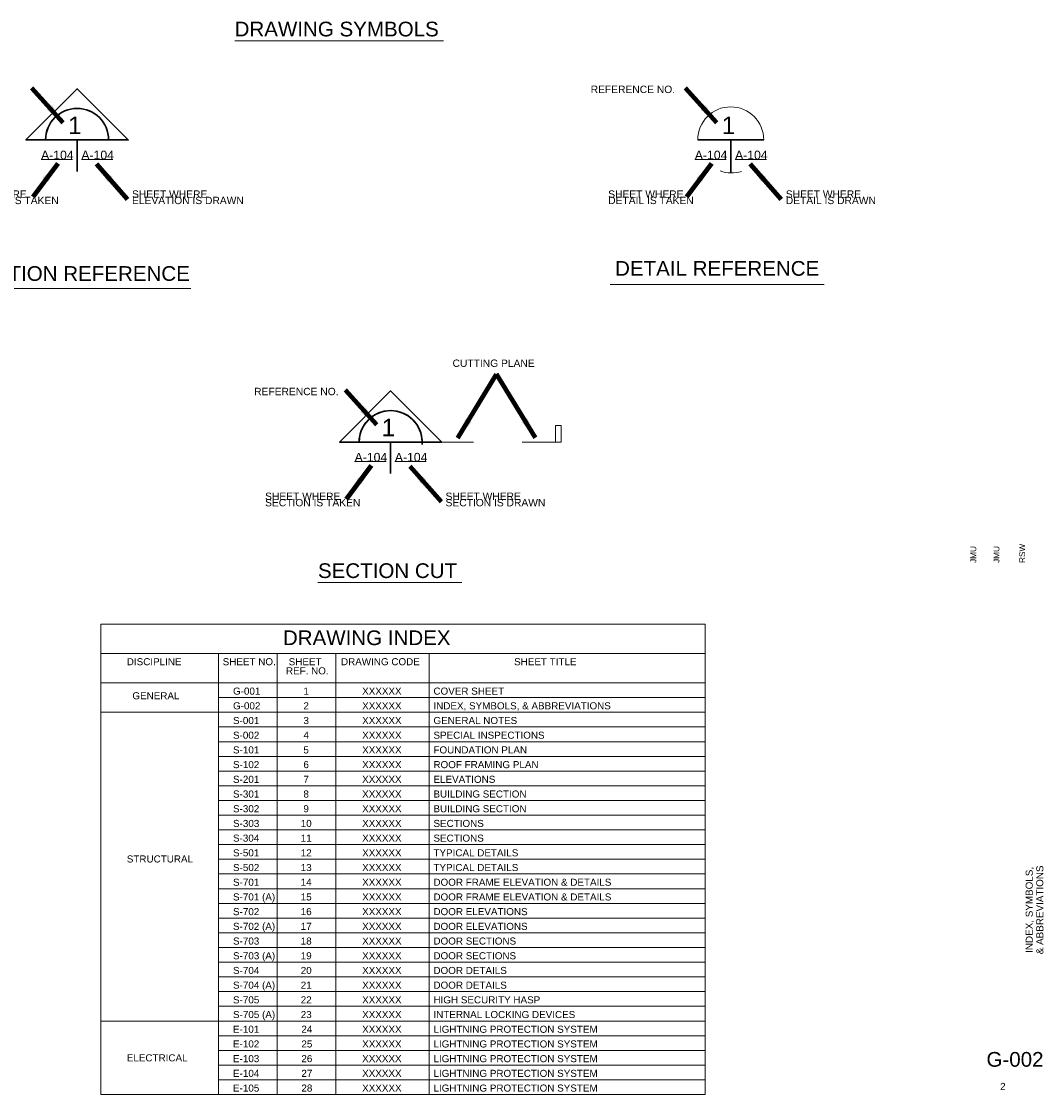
# Paper-space layout 'Layout1' of a CAD drawing. Header units: inches. Extents: x 6.2 to 88.8, y 1.6 to 61.
# Tile 2 of 3: x 15 to 32.4, y 1.6 to 19.8. Entities that reach past the tile are written whole.
import ezdxf
from ezdxf.enums import TextEntityAlignment as Align

# ---------------------------------------------------------------- set-up
doc = ezdxf.new("R2010")
doc.units = ezdxf.units.IN
doc.header["$MEASUREMENT"] = 0
for name, color, linetype, lineweight in [('G-ANNO-PATT', 9, 'Continuous', 0), ('G-ANNO-TEXT', 250, 'Continuous', 30), ('G-ANNO-TTLB', 4, 'Continuous', 40)]:
    doc.layers.add(name, color=color, linetype=linetype, lineweight=lineweight)
doc.styles.add("1 16 1'-0", font='arial.ttf', dxfattribs={"height": 24})
doc.styles.add("1 8 1'-0", font='arial.ttf', dxfattribs={"height": 12})
doc.styles.add('Dimension_0', font='ENGINEERING.shx')
doc.styles.add('General text and schedules', font='arial.ttf', dxfattribs={"height": 0.125})
doc.styles.add('Large General text and schedules', font='arial.ttf', dxfattribs={"height": 0.25})
doc.styles.add('Medium General text and schedules', font='arial.ttf', dxfattribs={"height": 0.1875})
doc.styles.add('Title Block - General', font='arial.ttf', dxfattribs={"height": 0.12})
doc.styles.add('Title Block - Project Info', font='arial.ttf', dxfattribs={"height": 0.12})
doc.styles.add('Title Block - Small', font='arial.ttf', dxfattribs={"height": 0.1})
doc.dimstyles.new('USACE ARROW DIM SET', dxfattribs={"dimtxt": 0.12, "dimasz": 0.2256, "dimexe": 0.06, "dimexo": 0.06, "dimgap": 0.06, "dimtad": 1, "dimdec": 3, "dimzin": 15, "dimdsep": 46, "dimlunit": 4, "dimtxsty": 'Title Block - General', "dimcen": 0.09, "dimclrd": 1, "dimclre": 1, "dimazin": 2, "dimtfac": 1, "dimtdec": 3, "dimtmove": 1, "dimatfit": 1, "dimfxl": 1, "dimtolj": 1, "dimtzin": 15, "dimlwd": 0, "dimlwe": 0, "dimarcsym": 0})

psp = doc.layouts.get("Layout1")

# ---------------------------------------------------------------- linework, layer by layer
at = {"layer": 'G-ANNO-PATT'}
for p, q in [((18.625, 19.496), (22.175, 19.496)), ((25.009, 15.353), (28.651, 15.353)), ((13.586, 15.288), (17.875, 15.288)), ((20.035, 10.286), (22.485, 10.286))]:
    psp.add_line(p, q, dxfattribs=at)
at = {"layer": 'G-ANNO-TEXT'}
for p, q in [((15.404, 17.814), (16.475, 17.814)), ((15.939, 17.814), (15.939, 17.278)), ((26.498, 17.814), (27.623, 17.814)), ((27.06, 17.814), (27.06, 17.252)), ((20.738, 12.675), (21.809, 12.675)), ((21.273, 12.675), (21.273, 12.14))]:
    psp.add_line(p, q, dxfattribs=at)
at = {"layer": 'G-ANNO-TEXT', "color": 7, "linetype": 'Continuous', "lineweight": 13}
for p, q in [((15.327, 17.482), (15.861, 17.482)), ((16.012, 17.482), (16.545, 17.482)), ((26.448, 17.482), (26.982, 17.482)), ((27.133, 17.482), (27.666, 17.482)), ((24.172, 12.957), (24.076, 12.956)), ((24.076, 12.956), (24.078, 12.675)), ((24.175, 12.675), (24.172, 12.957)), ((21.273, 12.675), (22.682, 12.675)), ((23.511, 12.675), (24.175, 12.675)), ((20.661, 12.343), (21.195, 12.343)), ((21.345, 12.343), (21.879, 12.343)), ((16.344, 9.081), (26.623, 9.081)), ((18.344, 9.081), (18.344, 1.581)), ((19.344, 9.081), (19.344, 1.581)), ((20.344, 9.081), (20.344, 1.581)), ((21.928, 9.081), (21.928, 1.581)), ((16.344, 8.581), (26.623, 8.581)), ((18.344, 8.331), (26.623, 8.331)), ((16.344, 8.081), (26.623, 8.081)), ((18.344, 7.831), (26.623, 7.831)), ((18.344, 7.581), (26.623, 7.581)), ((18.344, 7.331), (26.623, 7.331)), ((18.344, 7.081), (26.623, 7.081)), ((18.344, 6.831), (26.623, 6.831)), ((18.344, 6.581), (26.623, 6.581)), ((18.344, 6.331), (26.623, 6.331)), ((18.344, 6.081), (26.623, 6.081)), ((18.344, 5.831), (26.623, 5.831)), ((18.344, 5.581), (26.623, 5.581)), ((18.344, 5.331), (26.623, 5.331)), ((18.344, 5.081), (26.623, 5.081)), ((18.344, 4.831), (26.623, 4.831)), ((18.344, 4.581), (26.623, 4.581)), ((18.344, 4.331), (26.623, 4.331)), ((18.344, 4.081), (26.623, 4.081)), ((18.344, 3.831), (26.623, 3.831)), ((18.344, 3.581), (26.623, 3.581)), ((18.344, 3.331), (26.623, 3.331)), ((18.344, 3.081), (26.623, 3.081)), ((16.344, 2.831), (26.623, 2.831)), ((18.344, 2.581), (26.623, 2.581)), ((18.344, 2.331), (26.623, 2.331)), ((18.344, 2.081), (26.623, 2.081)), ((18.344, 1.831), (26.623, 1.831))]:
    psp.add_line(p, q, dxfattribs=at)
at = {"layer": 'G-ANNO-TEXT', "flags": 128}
for points in [[(16.475, 17.814), (16.81, 17.814), (15.94, 18.684), (15.07, 17.814), (15.404, 17.814, -1), (16.475, 17.814)], [(21.809, 12.675), (22.143, 12.675), (21.274, 13.546), (20.404, 12.675), (20.738, 12.675, -1), (21.809, 12.675)]]:
    psp.add_lwpolyline(points, format="xyb", dxfattribs=at)
at = {"layer": 'G-ANNO-TEXT', "color": 7, "linetype": 'Continuous', "lineweight": 13, "flags": 128}
psp.add_lwpolyline([(16.344, 9.581), (26.623, 9.581), (26.623, 1.581), (16.344, 1.581), (16.344, 9.581)], close=True, dxfattribs=at)
at = {"layer": 'G-ANNO-TEXT', "extrusion": (0, 0, -1)}
for centre, end in [((-15.939, 17.814), 180), ((-21.273, 12.675), 184.4228)]:
    psp.add_arc(centre, 0.536, 0, end, dxfattribs=at)
at = {"layer": 'G-ANNO-TEXT', "color": 7, "linetype": 'Continuous', "lineweight": 13}
for centre, radius, start, end in [((27.06, 17.814), 0.562, 0, 180), ((27.073, 17.817), 0.565, 250.1005, 287.3018)]:
    psp.add_arc(centre, radius, start, end, dxfattribs=at)

# ---------------------------------------------------------------- texts
at = {"layer": 'G-ANNO-TEXT'}
for s, height, style, p in [('DRAWING SYMBOLS', 0.25, 'Large General text and schedules', (18.619, 19.824)), ('REFERENCE NO.', 0.125, 'General text and schedules', (24.677, 18.736)), ('DETAIL REFERENCE', 0.25, 'Medium General text and schedules', (25.092, 15.754)), ('ELEVATION REFERENCE', 0.25, 'Medium General text and schedules', (13.647, 15.667)), ('CUTTING PLANE', 0.125, 'General text and schedules', (22.327, 14.079)), ('REFERENCE NO.', 0.125, 'General text and schedules', (18.952, 13.598)), ('SECTION CUT', 0.25, 'Medium General text and schedules', (20.037, 10.614))]:
    psp.add_text(s, height=height, dxfattribs=dict(at, style=style)).set_placement(p, align=Align.TOP_LEFT)
at = {"layer": 'G-ANNO-TEXT', "color": 7, "linetype": 'Continuous', "lineweight": 0}
for s, height, style, p in [('1', 0.297, "1 16 1'-0", (15.786, 18.21)), ('1', 0.297, "1 16 1'-0", (26.907, 18.21)), ('A-104', 0.1487, "1 8 1'-0", (15.327, 17.631)), ('A-104', 0.1487, "1 8 1'-0", (16.012, 17.631)), ('A-104', 0.1487, "1 8 1'-0", (26.448, 17.631)), ('A-104', 0.1487, "1 8 1'-0", (27.133, 17.631)), ('1', 0.297, "1 16 1'-0", (21.12, 13.071)), ('A-104', 0.1487, "1 8 1'-0", (20.661, 12.492)), ('A-104', 0.1487, "1 8 1'-0", (21.345, 12.492))]:
    psp.add_text(s, height=height, dxfattribs=dict(at, style=style)).set_placement(p, align=Align.TOP_LEFT)
at = {"layer": 'G-ANNO-TEXT', "char_height": 0.1875, "attachment_point": 1, "line_spacing_factor": 0.517683, "style": 'General text and schedules'}
for s, insert in [('\\H0.666667x;SHEET WHERE\\PELEVATION IS TAKEN', (13.802, 16.955)), ('\\H0.666667x;SHEET WHERE\\PELEVATION IS DRAWN', (16.874, 16.955)), ('\\H0.666667x;SHEET WHERE\\PDETAIL IS TAKEN', (24.975, 16.955)), ('\\H0.666667x;SHEET WHERE\\PDETAIL IS DRAWN', (27.996, 16.955)), ('\\H0.666667x;SHEET WHERE\\PSECTION IS TAKEN', (19.138, 11.816)), ('\\H0.666667x;SHEET WHERE\\PSECTION IS DRAWN', (22.208, 11.816))]:
    psp.add_mtext(s, dxfattribs=dict(at, insert=insert))
at = {"layer": 'G-ANNO-TTLB', "color": 2, "linetype": 'Continuous', "lineweight": 13, "style": 'Title Block - Small'}
for s, p in [('JMU', (31.136, 10.62)), ('JMU', (31.53, 10.62)), ('RSW', (31.967, 10.62))]:
    psp.add_text(s, height=0.1, rotation=90, dxfattribs=at).set_placement(p, align=Align.TOP_LEFT)
at = {"layer": 'G-ANNO-TTLB', "color": 3, "linetype": 'Continuous', "lineweight": 30, "style": 'Title Block - General'}
for s, height, p in [('DRAWING INDEX', 0.25, (19.441, 9.473)), ('DISCIPLINE', 0.12, (16.785, 9.001)), ('SHEET NO.', 0.12, (18.416, 9.001)), ('DRAWING CODE', 0.12, (20.429, 9.001)), ('SHEET TITLE', 0.12, (23.374, 9.001)), ('GENERAL', 0.12, (16.88, 8.422)), ('G-001', 0.12, (18.592, 8.501)), ('1', 0.12, (19.79, 8.501)), ('XXXXXX', 0.12, (20.789, 8.501)), ('COVER SHEET', 0.12, (22.002, 8.501)), ('G-002', 0.12, (18.592, 8.251)), ('2', 0.12, (19.79, 8.251)), ('XXXXXX', 0.12, (20.789, 8.251)), ('INDEX, SYMBOLS, & ABBREVIATIONS', 0.12, (22.002, 8.251)), ('S-001', 0.12, (18.592, 8.001)), ('3', 0.12, (19.79, 8.001)), ('XXXXXX', 0.12, (20.789, 8.001)), ('GENERAL NOTES', 0.12, (22.002, 8.001)), ('S-002', 0.12, (18.592, 7.751)), ('4', 0.12, (19.79, 7.751)), ('XXXXXX', 0.12, (20.789, 7.751)), ('SPECIAL INSPECTIONS', 0.12, (22.002, 7.751)), ('S-101', 0.12, (18.592, 7.501)), ('5', 0.12, (19.79, 7.501)), ('XXXXXX', 0.12, (20.789, 7.501)), ('FOUNDATION PLAN', 0.12, (22.002, 7.501)), ('S-102', 0.12, (18.592, 7.251)), ('6', 0.12, (19.79, 7.251)), ('XXXXXX', 0.12, (20.789, 7.251)), ('ROOF FRAMING PLAN', 0.12, (22.002, 7.251)), ('S-201', 0.12, (18.592, 7.001)), ('7', 0.12, (19.79, 7.001)), ('XXXXXX', 0.12, (20.789, 7.001)), ('ELEVATIONS', 0.12, (22.002, 7.001)), ('S-301', 0.12, (18.592, 6.751)), ('8', 0.12, (19.79, 6.751)), ('BUILDING SECTION', 0.12, (22.002, 6.751)), ('XXXXXX', 0.12, (20.789, 6.751)), ('S-302', 0.12, (18.592, 6.501)), ('9', 0.12, (19.79, 6.501)), ('XXXXXX', 0.12, (20.789, 6.501)), ('BUILDING SECTION', 0.12, (22.002, 6.501)), ('S-303', 0.12, (18.592, 6.251)), ('10', 0.12, (19.744, 6.251)), ('XXXXXX', 0.12, (20.789, 6.251)), ('SECTIONS', 0.12, (22.002, 6.251)), ('S-304', 0.12, (18.592, 6.001)), ('11', 0.12, (19.744, 6.001)), ('XXXXXX', 0.12, (20.789, 6.001)), ('SECTIONS', 0.12, (22.002, 6.001)), ('S-501', 0.12, (18.592, 5.751)), ('12', 0.12, (19.744, 5.751)), ('XXXXXX', 0.12, (20.789, 5.751)), ('TYPICAL DETAILS', 0.12, (22.002, 5.751)), ('STRUCTURAL', 0.12, (16.785, 5.647)), ('S-502', 0.12, (18.592, 5.501)), ('13', 0.12, (19.744, 5.501)), ('XXXXXX', 0.12, (20.789, 5.501)), ('TYPICAL DETAILS', 0.12, (22.002, 5.501)), ('S-701', 0.12, (18.592, 5.251)), ('14', 0.12, (19.744, 5.251)), ('XXXXXX', 0.12, (20.789, 5.251)), ('DOOR FRAME ELEVATION & DETAILS', 0.12, (22.002, 5.251)), ('S-701 (A)', 0.12, (18.592, 5.001)), ('15', 0.12, (19.744, 5.001)), ('XXXXXX', 0.12, (20.789, 5.001)), ('DOOR FRAME ELEVATION & DETAILS', 0.12, (22.002, 5.001)), ('S-702', 0.12, (18.592, 4.751)), ('16', 0.12, (19.744, 4.751)), ('XXXXXX', 0.12, (20.789, 4.751)), ('DOOR ELEVATIONS', 0.12, (22.002, 4.751)), ('S-702 (A)', 0.12, (18.592, 4.501)), ('17', 0.12, (19.744, 4.501)), ('XXXXXX', 0.12, (20.789, 4.501)), ('DOOR ELEVATIONS', 0.12, (22.002, 4.501)), ('S-703', 0.12, (18.592, 4.251)), ('18', 0.12, (19.744, 4.251)), ('XXXXXX', 0.12, (20.789, 4.251)), ('DOOR SECTIONS', 0.12, (22.002, 4.251)), ('S-703 (A)', 0.12, (18.592, 4.001)), ('19', 0.12, (19.744, 4.001)), ('XXXXXX', 0.12, (20.789, 4.001)), ('DOOR SECTIONS', 0.12, (22.002, 4.001)), ('S-704', 0.12, (18.592, 3.751)), ('20', 0.12, (19.744, 3.751)), ('XXXXXX', 0.12, (20.789, 3.751)), ('DOOR DETAILS', 0.12, (22.002, 3.751)), ('S-704 (A)', 0.12, (18.592, 3.501)), ('21', 0.12, (19.744, 3.501)), ('XXXXXX', 0.12, (20.789, 3.501)), ('DOOR DETAILS', 0.12, (22.002, 3.501)), ('S-705', 0.12, (18.592, 3.251)), ('22', 0.12, (19.744, 3.251)), ('XXXXXX', 0.12, (20.789, 3.251)), ('HIGH SECURITY HASP', 0.12, (22.002, 3.251)), ('S-705 (A)', 0.12, (18.592, 3.001)), ('23', 0.12, (19.744, 3.001)), ('XXXXXX', 0.12, (20.789, 3.001)), ('INTERNAL LOCKING DEVICES', 0.12, (22.002, 3.001)), ('E-101', 0.12, (18.592, 2.751)), ('24', 0.12, (19.755, 2.751)), ('XXXXXX', 0.12, (20.789, 2.751)), ('LIGHTNING PROTECTION SYSTEM', 0.12, (22.002, 2.751)), ('E-102', 0.12, (18.592, 2.501)), ('25', 0.12, (19.755, 2.501)), ('XXXXXX', 0.12, (20.789, 2.501)), ('LIGHTNING PROTECTION SYSTEM', 0.12, (22.002, 2.501)), ('ELECTRICAL', 0.12, (16.785, 2.265)), ('E-103', 0.12, (18.592, 2.251)), ('26', 0.12, (19.755, 2.251)), ('XXXXXX', 0.12, (20.789, 2.251)), ('LIGHTNING PROTECTION SYSTEM', 0.12, (22.002, 2.251)), ('G-002', 0.25, (31.41, 2.304)), ('E-104', 0.12, (18.592, 2.001)), ('27', 0.12, (19.755, 2.001)), ('XXXXXX', 0.12, (20.789, 2.001)), ('LIGHTNING PROTECTION SYSTEM', 0.12, (22.002, 2.001)), ('E-105', 0.12, (18.592, 1.751)), ('28', 0.12, (19.755, 1.751)), ('XXXXXX', 0.12, (20.789, 1.751)), ('LIGHTNING PROTECTION SYSTEM', 0.12, (22.002, 1.751)), ('2', 0.12, (31.643, 1.779))]:
    psp.add_text(s, height=height, dxfattribs=at).set_placement(p, align=Align.TOP_LEFT)
at = {"layer": 'G-ANNO-TTLB', "color": 3, "linetype": 'Continuous', "lineweight": 30, "insert": (19.493, 9.001), "char_height": 0.12, "attachment_point": 1, "line_spacing_factor": 0.776524, "style": 'Title Block - General'}
psp.add_mtext(' SHEET \\PREF. NO.', dxfattribs=at)
at = {"layer": 'G-ANNO-TTLB', "color": 2, "linetype": 'Continuous', "lineweight": 13, "insert": (32.228, 4.721), "char_height": 0.12, "attachment_point": 5, "rotation": 90, "line_spacing_factor": 0.9, "style": 'Title Block - Project Info'}
psp.add_mtext('INDEX, SYMBOLS,\\P& ABBREVIATIONS', dxfattribs=at)

# ---------------------------------------------------------------- leaders
at = {"layer": 'G-ANNO-TEXT', "color": 18, "true_color": 0x000000}
for points in [[(15.704, 18.104), (15.17, 18.695)], [(26.825, 18.104), (26.291, 18.695)], [(15.61, 17.415), (15.185, 16.845)], [(16.268, 17.405), (16.797, 16.804)], [(26.731, 17.415), (26.307, 16.845)], [(27.389, 17.405), (27.918, 16.804)], [(22.416, 12.746), (23.076, 13.829)], [(23.736, 12.746), (23.076, 13.829)], [(21.037, 12.966), (20.504, 13.556)], [(20.944, 12.277), (20.519, 11.707)], [(21.602, 12.266), (22.131, 11.665)]]:
    psp.add_leader(points, dimstyle='USACE ARROW DIM SET', override={"dimtxt": 0.1872, "dimasz": 0.351936, "dimgap": 0.0936, "dimtxsty": 'Dimension_0', "dimclrd": 0, "dimlwd": 65534}, dxfattribs=at)

doc.saveas('drawing.dxf')
